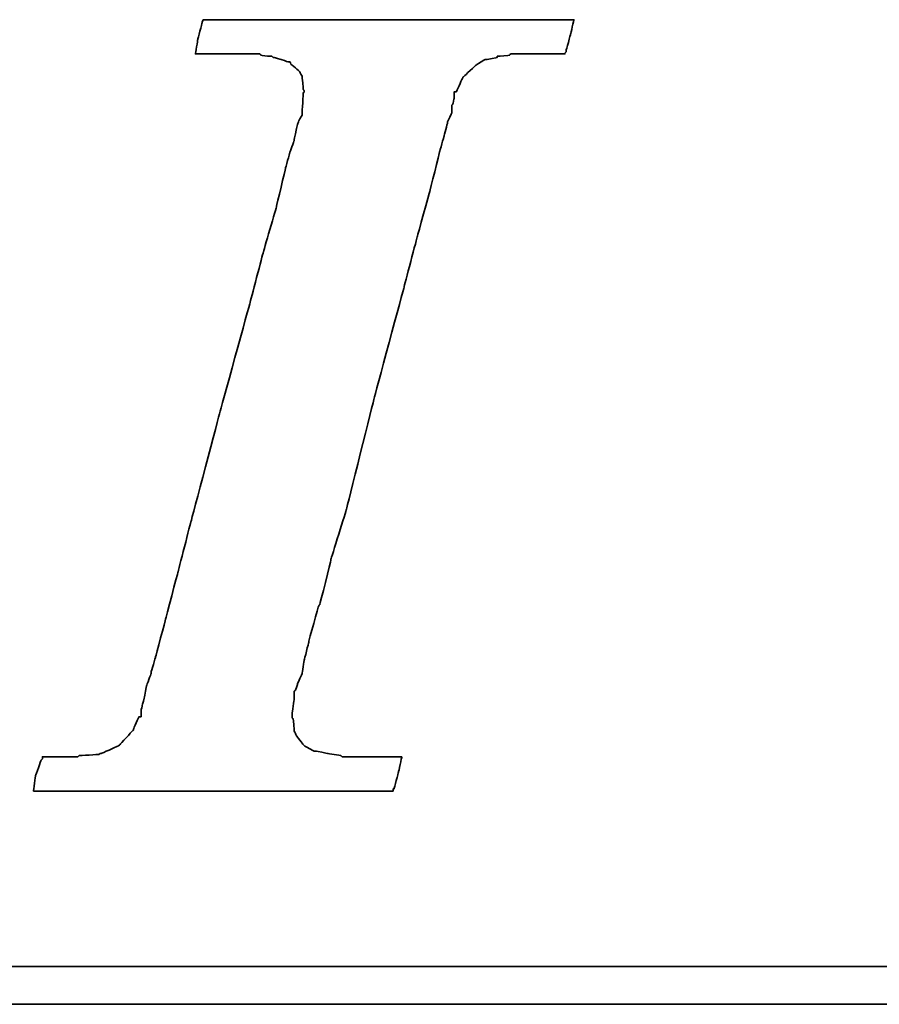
# Model space of a CAD drawing. Header units: millimetres. Extents: x 163 to 542, y 111 to 227.
# Tile 40 of 59: x 417 to 419.91, y 146.68 to 150.01. Entities that reach past the tile are written whole.
import ezdxf

# ---------------------------------------------------------------- set-up
doc = ezdxf.new("R2010")
doc.units = ezdxf.units.MM
doc.header["$LTSCALE"] = 0.1
doc.layers.add('DIM', color=4, linetype='CONTINUOUS')
doc.layers.add('layer 1', color=7, linetype='CONTINUOUS')

# ---------------------------------------------------------------- blocks, each defined once
blk = doc.blocks.new('TBI MOTION logo(完整正式版)')
at = {"layer": 'layer 1', "color": 22, "lineweight": 35}
for points, knots in [([(-40.59125, -7.94375), (-40.59125, -7.94375), (-40.97375, -7.94375), (-40.97375, -7.94375), (-40.97375, -7.94375), (-40.97375, -7.94375), (-41.38125, -7.94375), (-41.38125, -7.94375), (-41.38125, -7.94375), (-41.38125, -7.94375), (-41.54875, -7.94375), (-41.54875, -7.94375), (-41.54875, -7.94375), (-41.54875, -7.94375), (-41.59875, -7.94375), (-41.59875, -7.94375), (-41.59875, -7.94375), (-41.59875, -7.94375), (-41.88375, -7.94375), (-41.88375, -7.94375), (-41.88375, -7.94375), (-41.88375, -7.94375), (-41.90875, -7.91875), (-41.90875, -7.91875), (-41.90875, -7.91875), (-41.90875, -7.91875), (-42.19875, -7.87125), (-42.19875, -7.87125), (-42.19875, -7.87125), (-42.19875, -7.87125), (-42.43875, -7.82375), (-42.43875, -7.82375), (-42.43875, -7.82375), (-42.43875, -7.82375), (-42.45875, -7.82375), (-42.45875, -7.82375), (-42.45875, -7.82375), (-42.45875, -7.82375), (-42.48625, -7.82375), (-42.48625, -7.82375), (-42.48625, -7.82375), (-42.48625, -7.82375), (-42.67625, -7.72375), (-42.67625, -7.72375), (-42.67625, -7.72375), (-42.67625, -7.72375), (-42.70125, -7.70375), (-42.70125, -7.70375), (-42.70125, -7.70375), (-42.70125, -7.70375), (-42.72375, -7.67875), (-42.72375, -7.67875), (-42.72375, -7.67875), (-42.72375, -7.67875), (-42.86875, -7.48875), (-42.86875, -7.48875), (-42.86875, -7.48875), (-42.86875, -7.48875), (-42.89375, -7.43875), (-42.89375, -7.43875), (-42.89375, -7.43875), (-42.89375, -7.43875), (-42.91875, -7.38875), (-42.91875, -7.38875), (-42.91875, -7.38875), (-42.91875, -7.38875), (-42.93875, -7.12875), (-42.93875, -7.12875), (-42.93875, -7.12875), (-42.93875, -7.12875), (-42.96375, -7.10375), (-42.96375, -7.10375), (-42.96375, -7.10375), (-42.96375, -7.10375), (-42.96375, -7.05375), (-42.96375, -7.05375), (-42.96375, -7.05375), (-42.96375, -7.05375), (-42.96375, -7.00875), (-42.96375, -7.00875), (-42.96375, -7.00875), (-42.96375, -7.00875), (-42.91875, -6.69625), (-42.91875, -6.69625), (-42.91875, -6.69625), (-42.91875, -6.69625), (-42.91875, -6.62375), (-42.91875, -6.62375), (-42.91875, -6.62375), (-42.91875, -6.62375), (-42.91875, -6.59625), (-42.91875, -6.59625), (-42.91875, -6.59625), (-42.91875, -6.59625), (-42.91875, -6.57375), (-42.91875, -6.57375), (-42.91875, -6.57375), (-42.91875, -6.57375), (-42.91875, -6.52875), (-42.91875, -6.52875), (-42.91875, -6.52875), (-42.91875, -6.52875), (-42.89375, -6.50375), (-42.89375, -6.50375), (-42.89375, -6.50375), (-42.89375, -6.50375), (-42.84375, -6.38375), (-42.84375, -6.38375), (-42.84375, -6.38375), (-42.84375, -6.38375), (-42.84375, -6.35875), (-42.84375, -6.35875), (-42.84375, -6.35875), (-42.84375, -6.35875), (-42.74625, -6.14375), (-42.74625, -6.14375), (-42.74625, -6.14375), (-42.74625, -6.14375), (-42.70125, -5.85375), (-42.70125, -5.85375), (-42.70125, -5.85375), (-42.70125, -5.85375), (-42.60375, -5.47125), (-42.60375, -5.47125), (-42.60375, -5.47125), (-42.60375, -5.47125), (-42.60375, -5.44875), (-42.60375, -5.44875), (-42.60375, -5.44875), (-42.60375, -5.44875), (-42.38875, -4.67875), (-42.38875, -4.67875), (-42.38875, -4.67875), (-42.38875, -4.67875), (-42.36375, -4.65375), (-42.36375, -4.65375), (-42.36375, -4.65375), (-42.36375, -4.65375), (-42.12375, -3.69625), (-42.12375, -3.69625), (-42.12375, -3.69625), (-42.12375, -3.69625), (-42.12375, -3.67374), (-42.12375, -3.67374), (-42.12375, -3.67374), (-42.12375, -3.67374), (-41.78875, -2.59374), (-41.78875, -2.59374), (-41.78875, -2.59374), (-41.78875, -2.59374), (-41.18875, -0.19375), (-41.18875, -0.19375), (-41.18875, -0.19375), (-41.18875, -0.19375), (-40.54375, 2.20624), (-40.54375, 2.20624), (-40.54375, 2.20624), (-40.54375, 2.20624), (-40.25375, 3.30875), (-40.25375, 3.30875), (-40.25375, 3.30875), (-40.25375, 3.30875), (-39.98875, 4.27125), (-39.98875, 4.27125), (-39.98875, 4.27125), (-39.98875, 4.27125), (-39.77375, 5.13125), (-39.77375, 5.13125), (-39.77375, 5.13125), (-39.77375, 5.13125), (-39.67875, 5.47125), (-39.67875, 5.47125), (-39.67875, 5.47125), (-39.67875, 5.47125), (-39.60375, 5.75625), (-39.60375, 5.75625), (-39.60375, 5.75625), (-39.60375, 5.75625), (-39.60375, 5.78125), (-39.60375, 5.78125), (-39.60375, 5.78125), (-39.60375, 5.78125), (-39.50875, 5.97125), (-39.50875, 5.97125), (-39.50875, 5.97125), (-39.50875, 5.97125), (-39.50875, 6.13875), (-39.50875, 6.13875), (-39.50875, 6.13875), (-39.50875, 6.13875), (-39.48625, 6.16625), (-39.48625, 6.16625), (-39.48625, 6.16625), (-39.48625, 6.16625), (-39.46125, 6.28625), (-39.46125, 6.28625), (-39.46125, 6.28625), (-39.46125, 6.28625), (-39.46125, 6.42625), (-39.46125, 6.42625), (-39.46125, 6.42625), (-39.46125, 6.42625), (-39.41375, 6.42625), (-39.41375, 6.42625), (-39.41375, 6.42625), (-39.41375, 6.42625), (-39.29375, 6.69125), (-39.29375, 6.69125), (-39.29375, 6.69125), (-39.29375, 6.69125), (-39.26875, 6.74125), (-39.26875, 6.74125), (-39.26875, 6.74125), (-39.26875, 6.74125), (-39.24375, 6.76625), (-39.24375, 6.76625), (-39.24375, 6.76625), (-39.24375, 6.76625), (-38.98375, 7.00624), (-38.98375, 7.00624), (-38.98375, 7.00624), (-38.98375, 7.00624), (-38.95625, 7.02624), (-38.95625, 7.02624), (-38.95625, 7.02624), (-38.95625, 7.02624), (-38.78875, 7.12624), (-38.78875, 7.12624), (-38.78875, 7.12624), (-38.78875, 7.12624), (-38.76375, 7.12624), (-38.76375, 7.12624), (-38.76375, 7.12624), (-38.76375, 7.12624), (-38.74375, 7.12624), (-38.74375, 7.12624), (-38.74375, 7.12624), (-38.74375, 7.12624), (-38.52875, 7.17125), (-38.52875, 7.17125), (-38.52875, 7.17125), (-38.52875, 7.17125), (-38.52875, 7.19624), (-38.52875, 7.19624), (-38.52875, 7.19624), (-38.52875, 7.19624), (-38.50375, 7.19624), (-38.50375, 7.19624), (-38.50375, 7.19624), (-38.50375, 7.19624), (-38.26125, 7.21875), (-38.26125, 7.21875), (-38.26125, 7.21875), (-38.26125, 7.21875), (-38.23875, 7.24624), (-38.23875, 7.24624), (-38.23875, 7.24624), (-38.23875, 7.24624), (-38.21625, 7.24624), (-38.21625, 7.24624), (-38.21625, 7.24624), (-38.21625, 7.24624), (-38.18875, 7.24624), (-38.18875, 7.24624), (-38.18875, 7.24624), (-38.18875, 7.24624), (-37.90375, 7.24624), (-37.90375, 7.24624), (-37.90375, 7.24624), (-37.90375, 7.24624), (-37.85375, 7.24624), (-37.85375, 7.24624), (-37.85375, 7.24624), (-37.85375, 7.24624), (-37.75875, 7.24624), (-37.75875, 7.24624), (-37.75875, 7.24624), (-37.75875, 7.24624), (-37.42375, 7.24624), (-37.42375, 7.24624), (-37.42375, 7.24624), (-37.42375, 7.24624), (-37.08875, 7.24624), (-37.08875, 7.24624), (-37.08875, 7.24624), (-37.08875, 7.24624), (-37.06375, 7.24624), (-37.06375, 7.24624), (-37.06375, 7.24624), (-37.06375, 7.24624), (-37.06375, 7.26624), (-37.06375, 7.26624), (-37.06375, 7.26624), (-37.06375, 7.26624), (-37.03875, 7.29125), (-37.03875, 7.29125), (-37.03875, 7.29125), (-37.03875, 7.29125), (-37.03875, 7.31625), (-37.03875, 7.31625), (-37.03875, 7.31625), (-37.03875, 7.31625), (-36.94125, 7.67625), (-36.94125, 7.67625), (-36.94125, 7.67625), (-36.94125, 7.67625), (-36.86875, 7.98625), (-36.86875, 7.98625), (-36.86875, 7.98625), (-36.86875, 7.98625), (-36.98875, 7.98625), (-36.98875, 7.98625), (-36.98875, 7.98625), (-36.98875, 7.98625), (-37.42375, 7.98625), (-37.42375, 7.98625), (-37.42375, 7.98625), (-37.42375, 7.98625), (-37.94875, 7.98625), (-37.94875, 7.98625), (-37.94875, 7.98625), (-37.94875, 7.98625), (-38.57375, 7.98625), (-38.57375, 7.98625), (-38.57375, 7.98625), (-38.57375, 7.98625), (-39.29375, 7.98625), (-39.29375, 7.98625), (-39.29375, 7.98625), (-39.29375, 7.98625), (-40.82875, 7.98625), (-40.82875, 7.98625), (-40.82875, 7.98625), (-40.82875, 7.98625), (-42.36375, 7.98625), (-42.36375, 7.98625), (-42.36375, 7.98625), (-42.36375, 7.98625), (-43.08375, 7.98625), (-43.08375, 7.98625), (-43.08375, 7.98625), (-43.08375, 7.98625), (-43.70875, 7.98625), (-43.70875, 7.98625), (-43.70875, 7.98625), (-43.70875, 7.98625), (-44.23375, 7.98625), (-44.23375, 7.98625), (-44.23375, 7.98625), (-44.23375, 7.98625), (-44.66875, 7.98625), (-44.66875, 7.98625), (-44.66875, 7.98625), (-44.66875, 7.98625), (-44.88375, 7.98625), (-44.88375, 7.98625), (-44.88375, 7.98625), (-44.88375, 7.98625), (-44.90875, 7.94125), (-44.90875, 7.94125), (-44.90875, 7.94125), (-44.90875, 7.94125), (-44.90875, 7.91625), (-44.90875, 7.91625), (-44.90875, 7.91625), (-44.90875, 7.91625), (-45.00375, 7.55625), (-45.00375, 7.55625), (-45.00375, 7.55625), (-45.00375, 7.55625), (-45.05375, 7.24624), (-45.05375, 7.24624), (-45.05375, 7.24624), (-45.05375, 7.24624), (-44.61875, 7.24624), (-44.61875, 7.24624), (-44.61875, 7.24624), (-44.61875, 7.24624), (-44.11375, 7.24624), (-44.11375, 7.24624), (-44.11375, 7.24624), (-44.11375, 7.24624), (-43.99375, 7.24624), (-43.99375, 7.24624), (-43.99375, 7.24624), (-43.99375, 7.24624), (-43.94625, 7.24624), (-43.94625, 7.24624), (-43.94625, 7.24624), (-43.94625, 7.24624), (-43.92374, 7.24624), (-43.92374, 7.24624), (-43.92374, 7.24624), (-43.92374, 7.24624), (-43.65875, 7.24624), (-43.65875, 7.24624), (-43.65875, 7.24624), (-43.65875, 7.24624), (-43.63875, 7.21875), (-43.63875, 7.21875), (-43.63875, 7.21875), (-43.63875, 7.21875), (-43.46875, 7.19624), (-43.46875, 7.19624), (-43.46875, 7.19624), (-43.46875, 7.19624), (-43.39875, 7.19624), (-43.39875, 7.19624), (-43.39875, 7.19624), (-43.39875, 7.19624), (-43.37125, 7.17125), (-43.37125, 7.17125), (-43.37125, 7.17125), (-43.37125, 7.17125), (-43.34875, 7.17125), (-43.34875, 7.17125), (-43.34875, 7.17125), (-43.34875, 7.17125), (-43.20375, 7.12624), (-43.20375, 7.12624), (-43.20375, 7.12624), (-43.20375, 7.12624), (-43.05875, 7.07624), (-43.05875, 7.07624), (-43.05875, 7.07624), (-43.05875, 7.07624), (-43.01375, 7.07624), (-43.01375, 7.07624), (-43.01375, 7.07624), (-43.01375, 7.07624), (-42.98875, 7.02624), (-42.98875, 7.02624), (-42.98875, 7.02624), (-42.98875, 7.02624), (-42.79875, 6.86125), (-42.79875, 6.86125), (-42.79875, 6.86125), (-42.79875, 6.86125), (-42.77375, 6.81125), (-42.77375, 6.81125), (-42.77375, 6.81125), (-42.77375, 6.81125), (-42.74625, 6.76625), (-42.74625, 6.76625), (-42.74625, 6.76625), (-42.74625, 6.76625), (-42.72375, 6.47625), (-42.72375, 6.47625), (-42.72375, 6.47625), (-42.72375, 6.47625), (-42.70125, 6.45124), (-42.70125, 6.45124), (-42.70125, 6.45124), (-42.70125, 6.45124), (-42.70125, 6.42625), (-42.70125, 6.42625), (-42.70125, 6.42625), (-42.70125, 6.42625), (-42.72375, 6.40625), (-42.72375, 6.40625), (-42.72375, 6.40625), (-42.72375, 6.40625), (-42.74625, 5.97125), (-42.74625, 5.97125), (-42.74625, 5.97125), (-42.74625, 5.97125), (-42.74625, 5.94625), (-42.74625, 5.94625), (-42.74625, 5.94625), (-42.74625, 5.94625), (-42.74625, 5.92625), (-42.74625, 5.92625), (-42.74625, 5.92625), (-42.74625, 5.92625), (-42.77375, 5.87625), (-42.77375, 5.87625), (-42.77375, 5.87625), (-42.77375, 5.87625), (-42.81875, 5.80625), (-42.81875, 5.80625), (-42.81875, 5.80625), (-42.81875, 5.80625), (-42.86875, 5.63625), (-42.86875, 5.63625), (-42.86875, 5.63625), (-42.86875, 5.63625), (-42.91875, 5.39625), (-42.91875, 5.39625), (-42.91875, 5.39625), (-42.91875, 5.39625), (-42.91875, 5.37124), (-42.91875, 5.37124), (-42.91875, 5.37124), (-42.91875, 5.37124), (-43.01375, 5.10874), (-43.01375, 5.10874), (-43.01375, 5.10874), (-43.01375, 5.10874), (-43.10875, 4.77124), (-43.10875, 4.77124), (-43.10875, 4.77124), (-43.10875, 4.77124), (-43.29875, 3.95625), (-43.29875, 3.95625), (-43.29875, 3.95625), (-43.29875, 3.95625), (-43.58875, 2.95125), (-43.58875, 2.95125), (-43.58875, 2.95125), (-43.58875, 2.95125), (-43.87375, 1.87125), (-43.87375, 1.87125), (-43.87375, 1.87125), (-43.87375, 1.87125), (-44.52625, -0.50374), (-44.52625, -0.50374), (-44.52625, -0.50374), (-44.52625, -0.50374), (-45.14875, -2.85375), (-45.14875, -2.85375), (-45.14875, -2.85375), (-45.14875, -2.85375), (-45.43375, -3.95875), (-45.43375, -3.95875), (-45.43375, -3.95875), (-45.43375, -3.95875), (-45.69875, -4.96875), (-45.69875, -4.96875), (-45.69875, -4.96875), (-45.69875, -4.96875), (-45.91375, -5.78375), (-45.91375, -5.78375), (-45.91375, -5.78375), (-45.91375, -5.78375), (-46.01375, -6.11875), (-46.01375, -6.11875), (-46.01375, -6.11875), (-46.01375, -6.11875), (-46.01375, -6.14375), (-46.01375, -6.14375), (-46.01375, -6.14375), (-46.01375, -6.14375), (-46.10875, -6.40875), (-46.10875, -6.40875), (-46.10875, -6.40875), (-46.10875, -6.40875), (-46.15375, -6.64875), (-46.15375, -6.64875), (-46.15375, -6.64875), (-46.15375, -6.64875), (-46.20375, -6.83875), (-46.20375, -6.83875), (-46.20375, -6.83875), (-46.20375, -6.83875), (-46.22875, -6.93375), (-46.22875, -6.93375), (-46.22875, -6.93375), (-46.22875, -6.93375), (-46.22875, -7.07875), (-46.22875, -7.07875), (-46.22875, -7.07875), (-46.22875, -7.07875), (-46.27375, -7.07875), (-46.27375, -7.07875), (-46.27375, -7.07875), (-46.27375, -7.07875), (-46.39375, -7.34375), (-46.39375, -7.34375), (-46.39375, -7.34375), (-46.39375, -7.34375), (-46.39375, -7.36875), (-46.39375, -7.36875), (-46.39375, -7.36875), (-46.39375, -7.36875), (-46.42125, -7.38875), (-46.42125, -7.38875), (-46.42125, -7.38875), (-46.42125, -7.38875), (-46.68375, -7.67875), (-46.68375, -7.67875), (-46.68375, -7.67875), (-46.68375, -7.67875), (-46.70875, -7.70375), (-46.70875, -7.70375), (-46.70875, -7.70375), (-46.70875, -7.70375), (-46.75375, -7.72375), (-46.75375, -7.72375), (-46.75375, -7.72375), (-46.75375, -7.72375), (-47.08875, -7.87125), (-47.08875, -7.87125), (-47.08875, -7.87125), (-47.08875, -7.87125), (-47.11625, -7.87125), (-47.11625, -7.87125), (-47.11625, -7.87125), (-47.11625, -7.87125), (-47.13875, -7.89375), (-47.13875, -7.89375), (-47.13875, -7.89375), (-47.13875, -7.89375), (-47.56875, -7.91875), (-47.56875, -7.91875), (-47.56875, -7.91875), (-47.56875, -7.91875), (-47.59625, -7.94375), (-47.59625, -7.94375), (-47.59625, -7.94375), (-47.59625, -7.94375), (-47.64375, -7.94375), (-47.64375, -7.94375), (-47.64375, -7.94375), (-47.64375, -7.94375), (-47.73625, -7.94375), (-47.73625, -7.94375), (-47.73625, -7.94375), (-47.73625, -7.94375), (-48.07375, -7.94375), (-48.07375, -7.94375), (-48.07375, -7.94375), (-48.07375, -7.94375), (-48.36125, -7.94375), (-48.36125, -7.94375), (-48.36125, -7.94375), (-48.36125, -7.94375), (-48.36125, -7.96625), (-48.36125, -7.96625), (-48.36125, -7.96625), (-48.36125, -7.96625), (-48.36125, -7.99125), (-48.36125, -7.99125), (-48.36125, -7.99125), (-48.36125, -7.99125), (-48.38875, -8.01375), (-48.38875, -8.01375), (-48.38875, -8.01375), (-48.38875, -8.01375), (-48.50875, -8.34875), (-48.50875, -8.34875), (-48.50875, -8.34875), (-48.50875, -8.34875), (-48.55375, -8.68625), (-48.55375, -8.68625), (-48.55375, -8.68625), (-48.55375, -8.68625), (-48.45875, -8.68625), (-48.45875, -8.68625), (-48.45875, -8.68625), (-48.45875, -8.68625), (-48.07375, -8.68625), (-48.07375, -8.68625), (-48.07375, -8.68625), (-48.07375, -8.68625), (-47.52375, -8.68625), (-47.52375, -8.68625), (-47.52375, -8.68625), (-47.52375, -8.68625), (-46.92375, -8.68625), (-46.92375, -8.68625), (-46.92375, -8.68625), (-46.92375, -8.68625), (-46.25375, -8.68625), (-46.25375, -8.68625), (-46.25375, -8.68625), (-46.25375, -8.68625), (-46.20375, -8.68625), (-46.20375, -8.68625), (-46.20375, -8.68625), (-46.20375, -8.68625), (-44.71375, -8.68625), (-44.71375, -8.68625), (-44.71375, -8.68625), (-44.71375, -8.68625), (-43.22875, -8.68625), (-43.22875, -8.68625), (-43.22875, -8.68625), (-43.22875, -8.68625), (-42.55875, -8.68625), (-42.55875, -8.68625), (-42.55875, -8.68625), (-42.55875, -8.68625), (-42.50875, -8.68625), (-42.50875, -8.68625), (-42.50875, -8.68625), (-42.50875, -8.68625), (-41.93375, -8.68625), (-41.93375, -8.68625), (-41.93375, -8.68625), (-41.93375, -8.68625), (-41.38125, -8.68625), (-41.38125, -8.68625), (-41.38125, -8.68625), (-41.38125, -8.68625), (-40.97375, -8.68625), (-40.97375, -8.68625), (-40.97375, -8.68625), (-40.97375, -8.68625), (-40.78125, -8.68625), (-40.78125, -8.68625), (-40.78125, -8.68625), (-40.78125, -8.68625), (-40.78125, -8.63875), (-40.78125, -8.63875), (-40.78125, -8.63875), (-40.78125, -8.63875), (-40.75875, -8.63875), (-40.75875, -8.63875), (-40.75875, -8.63875), (-40.75875, -8.63875), (-40.66375, -8.27875), (-40.66375, -8.27875), (-40.66375, -8.27875), (-40.66375, -8.27875), (-40.59125, -7.94375), (-40.59125, -7.94375)], [0, 0, 0, 0, 0.00558659, 0.00558659, 0.00558659, 0.0055866, 0.01117318, 0.01117318, 0.01117318, 0.01117319, 0.01675978, 0.01675978, 0.01675978, 0.01675979, 0.02234637, 0.02234637, 0.02234637, 0.02234638, 0.02793296, 0.02793296, 0.02793296, 0.02793297, 0.03351955, 0.03351955, 0.03351955, 0.03351956, 0.03910615, 0.03910615, 0.03910615, 0.03910616, 0.04469274, 0.04469274, 0.04469274, 0.04469275, 0.05027933, 0.05027933, 0.05027933, 0.05027934, 0.05586592, 0.05586592, 0.05586592, 0.05586593, 0.06145251, 0.06145251, 0.06145251, 0.06145252, 0.06703911, 0.06703911, 0.06703911, 0.06703912, 0.0726257, 0.0726257, 0.0726257, 0.07262571, 0.07821229, 0.07821229, 0.07821229, 0.0782123, 0.08379888, 0.08379888, 0.08379888, 0.08379889, 0.08938547, 0.08938547, 0.08938547, 0.08938548, 0.09497207, 0.09497207, 0.09497207, 0.09497208, 0.10055866, 0.10055866, 0.10055866, 0.10055867, 0.10614525, 0.10614525, 0.10614525, 0.10614526, 0.11173184, 0.11173184, 0.11173184, 0.11173185, 0.11731844, 0.11731844, 0.11731844, 0.11731845, 0.12290503, 0.12290503, 0.12290503, 0.12290504, 0.12849162, 0.12849162, 0.12849162, 0.12849163, 0.13407821, 0.13407821, 0.13407821, 0.13407822, 0.1396648, 0.1396648, 0.1396648, 0.13966481, 0.1452514, 0.1452514, 0.1452514, 0.14525141, 0.15083799, 0.15083799, 0.15083799, 0.150838, 0.15642458, 0.15642458, 0.15642458, 0.15642459, 0.16201117, 0.16201117, 0.16201117, 0.16201118, 0.16759777, 0.16759777, 0.16759777, 0.16759778, 0.17318436, 0.17318436, 0.17318436, 0.17318437, 0.17877095, 0.17877095, 0.17877095, 0.17877096, 0.18435754, 0.18435754, 0.18435754, 0.18435755, 0.18994413, 0.18994413, 0.18994413, 0.18994414, 0.19553073, 0.19553073, 0.19553073, 0.19553074, 0.20111732, 0.20111732, 0.20111732, 0.20111733, 0.20670391, 0.20670391, 0.20670391, 0.20670392, 0.2122905, 0.2122905, 0.2122905, 0.21229051, 0.21787709, 0.21787709, 0.21787709, 0.2178771, 0.22346369, 0.22346369, 0.22346369, 0.2234637, 0.22905028, 0.22905028, 0.22905028, 0.22905029, 0.23463687, 0.23463687, 0.23463687, 0.23463688, 0.24022346, 0.24022346, 0.24022346, 0.24022347, 0.24581006, 0.24581006, 0.24581006, 0.24581007, 0.25139665, 0.25139665, 0.25139665, 0.25139666, 0.25698324, 0.25698324, 0.25698324, 0.25698325, 0.26256983, 0.26256983, 0.26256983, 0.26256984, 0.26815642, 0.26815642, 0.26815642, 0.26815643, 0.27374302, 0.27374302, 0.27374302, 0.27374303, 0.27932961, 0.27932961, 0.27932961, 0.27932962, 0.2849162, 0.2849162, 0.2849162, 0.28491621, 0.29050279, 0.29050279, 0.29050279, 0.2905028, 0.29608939, 0.29608939, 0.29608939, 0.2960894, 0.30167598, 0.30167598, 0.30167598, 0.30167599, 0.30726257, 0.30726257, 0.30726257, 0.30726258, 0.31284916, 0.31284916, 0.31284916, 0.31284917, 0.31843575, 0.31843575, 0.31843575, 0.31843576, 0.32402235, 0.32402235, 0.32402235, 0.32402236, 0.32960894, 0.32960894, 0.32960894, 0.32960895, 0.33519553, 0.33519553, 0.33519553, 0.33519554, 0.34078212, 0.34078212, 0.34078212, 0.34078213, 0.34636872, 0.34636872, 0.34636872, 0.34636873, 0.35195531, 0.35195531, 0.35195531, 0.35195532, 0.3575419, 0.3575419, 0.3575419, 0.35754191, 0.36312849, 0.36312849, 0.36312849, 0.3631285, 0.36871508, 0.36871508, 0.36871508, 0.36871509, 0.37430168, 0.37430168, 0.37430168, 0.37430169, 0.37988827, 0.37988827, 0.37988827, 0.37988828, 0.38547486, 0.38547486, 0.38547486, 0.38547487, 0.39106145, 0.39106145, 0.39106145, 0.39106146, 0.39664804, 0.39664804, 0.39664804, 0.39664805, 0.40223464, 0.40223464, 0.40223464, 0.40223465, 0.40782123, 0.40782123, 0.40782123, 0.40782124, 0.41340782, 0.41340782, 0.41340782, 0.41340783, 0.41899441, 0.41899441, 0.41899441, 0.41899442, 0.42458101, 0.42458101, 0.42458101, 0.42458102, 0.4301676, 0.4301676, 0.4301676, 0.43016761, 0.43575419, 0.43575419, 0.43575419, 0.4357542, 0.44134078, 0.44134078, 0.44134078, 0.44134079, 0.44692737, 0.44692737, 0.44692737, 0.44692738, 0.45251397, 0.45251397, 0.45251397, 0.45251398, 0.45810056, 0.45810056, 0.45810056, 0.45810057, 0.46368715, 0.46368715, 0.46368715, 0.46368716, 0.46927374, 0.46927374, 0.46927374, 0.46927375, 0.47486034, 0.47486034, 0.47486034, 0.47486035, 0.48044693, 0.48044693, 0.48044693, 0.48044694, 0.48603352, 0.48603352, 0.48603352, 0.48603353, 0.49162011, 0.49162011, 0.49162011, 0.49162012, 0.4972067, 0.4972067, 0.4972067, 0.49720671, 0.5027933, 0.5027933, 0.5027933, 0.50279331, 0.50837989, 0.50837989, 0.50837989, 0.5083799, 0.51396648, 0.51396648, 0.51396648, 0.51396649, 0.51955307, 0.51955307, 0.51955307, 0.51955308, 0.52513966, 0.52513966, 0.52513966, 0.52513967, 0.53072626, 0.53072626, 0.53072626, 0.53072627, 0.53631285, 0.53631285, 0.53631285, 0.53631286, 0.54189944, 0.54189944, 0.54189944, 0.54189945, 0.54748603, 0.54748603, 0.54748603, 0.54748604, 0.55307263, 0.55307263, 0.55307263, 0.55307264, 0.55865922, 0.55865922, 0.55865922, 0.55865923, 0.56424581, 0.56424581, 0.56424581, 0.56424582, 0.5698324, 0.5698324, 0.5698324, 0.56983241, 0.57541899, 0.57541899, 0.57541899, 0.575419, 0.58100559, 0.58100559, 0.58100559, 0.5810056, 0.58659218, 0.58659218, 0.58659218, 0.58659219, 0.59217877, 0.59217877, 0.59217877, 0.59217878, 0.59776536, 0.59776536, 0.59776536, 0.59776537, 0.60335196, 0.60335196, 0.60335196, 0.60335197, 0.60893855, 0.60893855, 0.60893855, 0.60893856, 0.61452514, 0.61452514, 0.61452514, 0.61452515, 0.62011173, 0.62011173, 0.62011173, 0.62011174, 0.62569832, 0.62569832, 0.62569832, 0.62569833, 0.63128492, 0.63128492, 0.63128492, 0.63128493, 0.63687151, 0.63687151, 0.63687151, 0.63687152, 0.6424581, 0.6424581, 0.6424581, 0.64245811, 0.64804469, 0.64804469, 0.64804469, 0.6480447, 0.65363128, 0.65363128, 0.65363128, 0.65363129, 0.65921788, 0.65921788, 0.65921788, 0.65921789, 0.66480447, 0.66480447, 0.66480447, 0.66480448, 0.67039106, 0.67039106, 0.67039106, 0.67039107, 0.67597765, 0.67597765, 0.67597765, 0.67597766, 0.68156425, 0.68156425, 0.68156425, 0.68156426, 0.68715084, 0.68715084, 0.68715084, 0.68715085, 0.69273743, 0.69273743, 0.69273743, 0.69273744, 0.69832402, 0.69832402, 0.69832402, 0.69832403, 0.70391061, 0.70391061, 0.70391061, 0.70391062, 0.70949721, 0.70949721, 0.70949721, 0.70949722, 0.7150838, 0.7150838, 0.7150838, 0.71508381, 0.72067039, 0.72067039, 0.72067039, 0.7206704, 0.72625698, 0.72625698, 0.72625698, 0.72625699, 0.73184358, 0.73184358, 0.73184358, 0.73184359, 0.73743017, 0.73743017, 0.73743017, 0.73743018, 0.74301676, 0.74301676, 0.74301676, 0.74301677, 0.74860335, 0.74860335, 0.74860335, 0.74860336, 0.75418994, 0.75418994, 0.75418994, 0.75418995, 0.75977654, 0.75977654, 0.75977654, 0.75977655, 0.76536313, 0.76536313, 0.76536313, 0.76536314, 0.77094972, 0.77094972, 0.77094972, 0.77094973, 0.77653631, 0.77653631, 0.77653631, 0.77653632, 0.78212291, 0.78212291, 0.78212291, 0.78212292, 0.7877095, 0.7877095, 0.7877095, 0.78770951, 0.79329609, 0.79329609, 0.79329609, 0.7932961, 0.79888268, 0.79888268, 0.79888268, 0.79888269, 0.80446927, 0.80446927, 0.80446927, 0.80446928, 0.81005587, 0.81005587, 0.81005587, 0.81005588, 0.81564246, 0.81564246, 0.81564246, 0.81564247, 0.82122905, 0.82122905, 0.82122905, 0.82122906, 0.82681564, 0.82681564, 0.82681564, 0.82681565, 0.83240223, 0.83240223, 0.83240223, 0.83240224, 0.83798883, 0.83798883, 0.83798883, 0.83798884, 0.84357542, 0.84357542, 0.84357542, 0.84357543, 0.84916201, 0.84916201, 0.84916201, 0.84916202, 0.8547486, 0.8547486, 0.8547486, 0.85474861, 0.8603352, 0.8603352, 0.8603352, 0.86033521, 0.86592179, 0.86592179, 0.86592179, 0.8659218, 0.87150838, 0.87150838, 0.87150838, 0.87150839, 0.87709497, 0.87709497, 0.87709497, 0.87709498, 0.88268156, 0.88268156, 0.88268156, 0.88268157, 0.88826816, 0.88826816, 0.88826816, 0.88826817, 0.89385475, 0.89385475, 0.89385475, 0.89385476, 0.89944134, 0.89944134, 0.89944134, 0.89944135, 0.90502793, 0.90502793, 0.90502793, 0.90502794, 0.91061453, 0.91061453, 0.91061453, 0.91061454, 0.91620112, 0.91620112, 0.91620112, 0.91620113, 0.92178771, 0.92178771, 0.92178771, 0.92178772, 0.9273743, 0.9273743, 0.9273743, 0.92737431, 0.93296089, 0.93296089, 0.93296089, 0.9329609, 0.93854749, 0.93854749, 0.93854749, 0.9385475, 0.94413408, 0.94413408, 0.94413408, 0.94413409, 0.94972067, 0.94972067, 0.94972067, 0.94972068, 0.95530726, 0.95530726, 0.95530726, 0.95530727, 0.96089385, 0.96089385, 0.96089385, 0.96089386, 0.96648045, 0.96648045, 0.96648045, 0.96648046, 0.97206704, 0.97206704, 0.97206704, 0.97206705, 0.97765363, 0.97765363, 0.97765363, 0.97765364, 0.98324022, 0.98324022, 0.98324022, 0.98324023, 0.98882682, 0.98882682, 0.98882682, 0.98882683, 0.99441341, 0.99441341, 0.99441341, 0.99441342, 1, 1, 1, 1]), ([(75.90875, -9.47875), (75.90875, -9.47875), (75.90875, -12.28625), (75.90875, -12.28625), (75.90875, -12.28625), (75.90875, -12.28625), (75.90875, -12.47875), (75.90875, -12.47875), (75.90875, -12.47875), (75.90875, -12.47875), (75.71625, -12.47875), (75.71625, -12.47875), (75.71625, -12.47875), (75.71625, -12.47875), (-88.32875, -12.47875), (-88.32875, -12.47875), (-88.32875, -12.47875), (-88.32875, -12.47875), (-88.32875, -13.29375), (-88.32875, -13.29375), (-88.32875, -13.29375), (-88.32875, -13.29375), (82.89125, -13.29375), (82.89125, -13.29375), (82.89125, -13.29375), (82.89125, -13.29375), (75.90875, -9.47875), (75.90875, -9.47875)], [0, 0, 0, 0, 0.14285714, 0.14285714, 0.14285714, 0.14285715, 0.28571429, 0.28571429, 0.28571429, 0.2857143, 0.42857143, 0.42857143, 0.42857143, 0.42857144, 0.57142857, 0.57142857, 0.57142857, 0.57142858, 0.71428571, 0.71428571, 0.71428571, 0.71428572, 0.85714286, 0.85714286, 0.85714286, 0.85714287, 1, 1, 1, 1])]:
    blk.add_open_spline(points, degree=3, knots=knots, dxfattribs=at)

msp = doc.modelspace()

# ---------------------------------------------------------------- block references
at = {"layer": 'DIM', "color": 0, "xscale": 0.1563722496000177, "yscale": 0.1563722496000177, "zscale": 0.1563722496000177}
msp.add_blockref('TBI MOTION logo(完整正式版)', (424.6439, 148.7623), dxfattribs=at)

doc.saveas('drawing.dxf')
